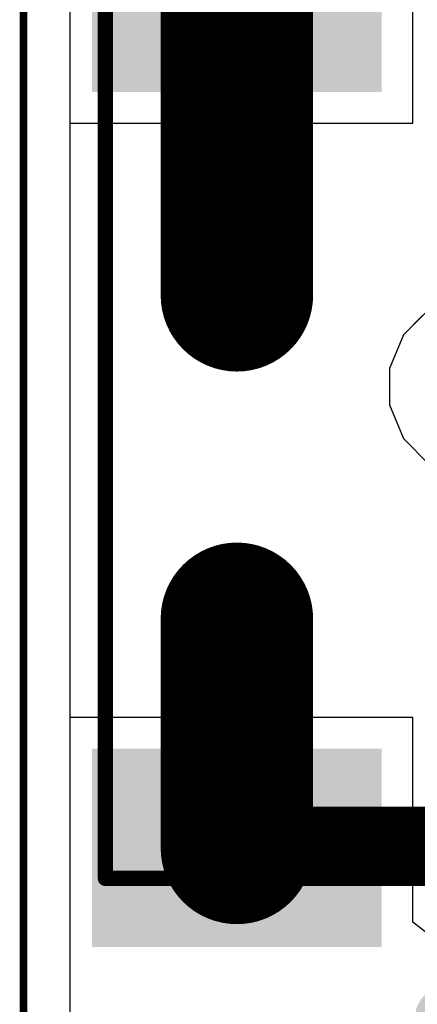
# Model space of a CAD drawing. Header units: inches. Extents: x 0 to 41, y 0 to 25.4.
# Tile 2 of 18: x 0 to 2.6, y 8.9 to 15.3. Entities that reach past the tile are written whole.
import ezdxf

# ---------------------------------------------------------------- set-up
doc = ezdxf.new("R2010")
doc.units = ezdxf.units.IN
for name, color, linetype in [('Board', 56, 'Continuous'), ('BOTTOM', 5, 'Continuous'), ('TOP', 1, 'Continuous'), ('Top Assembly', 56, 'Continuous'), ('Top Solder', 216, 'Continuous')]:
    doc.layers.add(name, color=color, linetype=linetype)

# ---------------------------------------------------------------- blocks, each defined once
blk = doc.blocks.new('SM04B_SRSS_TB_LF__SN__F_________1_3388')
at = {"layer": 'TOP'}
for points in [[(-3.39999701, 2.83750131), (-2.19999687, 2.83750131), (-2.19999687, 1.03750237), (-3.39999701, 1.03750237)], [(2.20000195, 2.83750131), (3.40000209, 2.83750131), (3.40000209, 1.03750237), (2.20000195, 1.03750237)]]:
    blk.add_hatch(color=1, dxfattribs=at).paths.add_polyline_path(points)
at = {"layer": 'Top Solder'}
for points in [[(-3.449996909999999, 2.887501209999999), (-2.14999697, 2.887501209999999), (-2.14999697, 0.9875024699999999), (-3.449996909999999, 0.9875024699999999)], [(2.15000205, 2.887501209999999), (3.45000199, 2.887501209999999), (3.45000199, 0.9875024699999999), (2.15000205, 0.9875024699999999)]]:
    blk.add_hatch(color=216, dxfattribs=at).paths.add_polyline_path(points)
at = {"layer": 'Top Assembly', "const_width": 0.0999998}
for points in [[(-2.99999908, 2.79999948), (-2.99999908, -2.12499702)], [(-2.99999908, 2.79999948), (0.67499484, 2.79999948)], [(0.67499484, 2.79999948), (2.99999654, 2.79999948)]]:
    blk.add_lwpolyline(points, dxfattribs=at)
at = {"layer": 'Top Assembly', "const_width": 0.0499999}
for points in [[(-3.02499776, 2.79999948, 1), (-2.9750004, 2.79999948, 1)], [(-3.02499776, 2.79999948, 1), (-2.9750004, 2.79999948, 1)], [(0.6499961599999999, 2.79999948, 1), (0.69999352, 2.79999948, 1)], [(0.6499961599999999, 2.79999948, 1), (0.69999352, 2.79999948, 1)]]:
    blk.add_lwpolyline(points, format="xyb", close=True, dxfattribs=at)
blk = doc.blocks.new('LEDC1608X80N_AK_3390')
at = {"layer": 'TOP'}
h = blk.add_hatch(color=1, dxfattribs=at)
edge = h.paths.add_edge_path()
edge.add_arc((-0.54499891, -0.2549982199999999), 0.17999964, 270, 360)
edge.add_line((-0.36499927, -0.2549982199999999), (-0.36499927, 0.2550033))
edge.add_arc((-0.54499891, 0.2550033), 0.17999964, 0, 90)
edge.add_line((-0.54499891, 0.4350029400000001), (-0.9050007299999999, 0.4350029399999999))
edge.add_arc((-0.9050007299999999, 0.2550032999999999), 0.17999964, 90, 180)
edge.add_line((-1.08500037, 0.2550032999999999), (-1.08500037, -0.2549982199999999))
edge.add_arc((-0.9050007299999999, -0.25499822), 0.17999964, 180, 270)
edge.add_line((-0.9050007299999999, -0.43499786), (-0.54499891, -0.43499786))
h = blk.add_hatch(color=1, dxfattribs=at)
edge = h.paths.add_edge_path()
edge.add_arc((0.54499891, 0.2549982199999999), 0.17999964, 90, 180)
edge.add_line((0.36499927, 0.2549982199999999), (0.36499927, -0.2550032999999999))
edge.add_arc((0.54499891, -0.2550033), 0.17999964, 180, 270)
edge.add_line((0.54499891, -0.4350029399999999), (0.9050007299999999, -0.4350029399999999))
edge.add_arc((0.9050007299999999, -0.2550033), 0.17999964, 270, 360)
edge.add_line((1.08500037, -0.2550033), (1.08500037, 0.2549982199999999))
edge.add_arc((0.9050007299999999, 0.2549982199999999), 0.17999964, 0, 90)
edge.add_line((0.9050007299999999, 0.43499786), (0.54499891, 0.43499786))
at = {"layer": 'Top Solder'}
h = blk.add_hatch(color=216, dxfattribs=at)
edge = h.paths.add_edge_path()
edge.add_arc((-0.54499891, -0.2549982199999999), 0.22999954, 270, 360)
edge.add_line((-0.31499937, -0.2549982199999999), (-0.31499937, 0.2550033))
edge.add_arc((-0.54499891, 0.2550033), 0.22999954, 0, 90)
edge.add_line((-0.54499891, 0.48500284), (-0.9050007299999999, 0.4850028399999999))
edge.add_arc((-0.9050007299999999, 0.2550032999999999), 0.22999954, 90, 180)
edge.add_line((-1.13500027, 0.2550033), (-1.13500027, -0.2549982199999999))
edge.add_arc((-0.9050007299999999, -0.25499822), 0.22999954, 180, 270)
edge.add_line((-0.9050007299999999, -0.4849977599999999), (-0.54499891, -0.4849977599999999))
h = blk.add_hatch(color=216, dxfattribs=at)
edge = h.paths.add_edge_path()
edge.add_arc((0.54499891, 0.2549982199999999), 0.22999954, 90, 180)
edge.add_line((0.31499937, 0.25499822), (0.31499937, -0.2550032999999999))
edge.add_arc((0.54499891, -0.2550033), 0.22999954, 180, 270)
edge.add_line((0.54499891, -0.4850028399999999), (0.9050007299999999, -0.4850028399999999))
edge.add_arc((0.9050007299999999, -0.2550033), 0.22999954, 270, 360)
edge.add_line((1.13500027, -0.2550033), (1.13500027, 0.2549982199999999))
edge.add_arc((0.9050007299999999, 0.2549982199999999), 0.22999954, 0, 90)
edge.add_line((0.9050007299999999, 0.4849977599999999), (0.54499891, 0.4849977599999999))
at = {"layer": 'Top Assembly'}
for points, const_width in [([(-0.88000078, 0.48000158), (-0.8800033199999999, -0.4799965)], 0.11999976), ([(0.88000078, 0.48000158), (-0.88000078, 0.48000158)], 0.11999976), ([(0.8800033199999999, -0.4799965), (0.88000078, 0.48000158)], 0.11999976), ([(0.127, 0.25400254), (-0.127, 2.54e-06)], 0.127), ([(0.127, 0.25400254), (0.12699746, -0.254)], 0.127), ([(0.12699746, -0.254), (-0.127, 2.54e-06)], 0.127), ([(0.8800033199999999, -0.4799965), (-0.8800033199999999, -0.4799965)], 0.11999976)]:
    blk.add_lwpolyline(points, dxfattribs=dict(at, const_width=const_width))
for points, const_width in [([(-0.9100007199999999, 0.48000158, 1), (-0.8500008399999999, 0.48000158, 1)], 0.05999988), ([(-0.9100007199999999, 0.48000158, 1), (-0.8500008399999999, 0.48000158, 1)], 0.05999988), ([(0.8500008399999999, 0.48000158, 1), (0.9100007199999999, 0.48000158, 1)], 0.05999988), ([(0.8500008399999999, 0.48000158, 1), (0.9100007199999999, 0.48000158, 1)], 0.05999988), ([(0.09525, 0.25400254, 1), (0.15875, 0.25400254, 1)], 0.0635), ([(0.09525, 0.25400254, 1), (0.15875, 0.25400254, 1)], 0.0635), ([(-0.15875, 2.54e-06, 1), (-0.09525, 2.54e-06, 1)], 0.0635), ([(-0.15875, 2.54e-06, 1), (-0.09525, 2.54e-06, 1)], 0.0635), ([(0.09524746, -0.254, 1), (0.15874746, -0.254, 1)], 0.0635), ([(0.09524746, -0.254, 1), (0.15874746, -0.254, 1)], 0.0635), ([(-0.91000326, -0.4799965, 1), (-0.85000338, -0.4799965, 1)], 0.05999988), ([(-0.91000326, -0.4799965, 1), (-0.85000338, -0.4799965, 1)], 0.05999988), ([(0.85000338, -0.4799965, 1), (0.91000326, -0.4799965, 1)], 0.05999988), ([(0.85000338, -0.4799965, 1), (0.91000326, -0.4799965, 1)], 0.05999988)]:
    blk.add_lwpolyline(points, format="xyb", close=True, dxfattribs=dict(at, const_width=const_width))

msp = doc.modelspace()

# ---------------------------------------------------------------- linework, layer by layer
at = {"layer": 'Board', "const_width": 0.0499999}
msp.add_lwpolyline([(1.27e-05, 4.50000116), (1.27e-05, 20.86002178)], dxfattribs=at)
at = {"layer": 'BOTTOM'}
for p, q in [((0.3058795, 4.50000116), (0.30587696, 20.86002178)), ((2.61765542, 13.36618358), (2.49134376, 13.23987192)), ((2.49134376, 13.23987192), (2.40000028, 13.01934658)), ((2.40000028, 13.01934658), (2.40000028, 12.78065262)), ((2.40000028, 12.78065262), (2.49134376, 12.56012728)), ((2.49134376, 12.56012728), (2.66012676, 12.39134428))]:
    msp.add_line(p, q, dxfattribs=at)
at = {"layer": 'TOP'}
for p, q in [((1.29949956, 14.62601342), (1.29949956, 15.48001222)), ((1.49949916, 15.38001242), (1.49949916, 14.62601342)), ((2.55349756, 14.62601342), (2.55349756, 15.38001242)), ((0.3058795, 10.73401206), (0.30587696, 14.62601342)), ((0.30587696, 14.62601342), (1.29949956, 14.62601342)), ((1.49949916, 14.62601342), (2.55349756, 14.62601342)), ((2.66012676, 13.40865492), (2.49134376, 13.23987192)), ((2.49134376, 13.23987192), (2.40000028, 13.01934658)), ((2.40000028, 13.01934658), (2.40000028, 12.78065262)), ((2.40000028, 12.78065262), (2.49134376, 12.56012728)), ((2.49134376, 12.56012728), (2.66012676, 12.39134428)), ((1.29949956, 10.73401206), (0.3058795, 10.73401206)), ((1.29949956, 9.88001326), (1.29949956, 10.73401206)), ((2.55349756, 10.73401206), (1.49949916, 10.73401206)), ((1.49949916, 10.73401206), (1.49949916, 9.98001306)), ((2.55349756, 9.98001306), (2.55349756, 10.73401206)), ((1.49949916, 9.98001306), (2.55349756, 9.98001306)), ((1.39949936, 9.88001326), (1.29949956, 9.88001326)), ((1.39949936, 9.78001346), (1.39949936, 9.88001326)), ((2.55349756, 9.78001346), (1.39949936, 9.78001346)), ((2.55349756, 9.39317908), (2.55349756, 9.78001346)), ((2.7534997, 9.23617406), (2.55349756, 9.39317908))]:
    msp.add_line(p, q, dxfattribs=at)
for points, const_width in [([(1.39949936, 13.49949802), (1.39949936, 15.48001222)], 1.00000054), ([(1.39949936, 9.88001326), (1.39949936, 11.37948194)], 1.00000054), ([(1.39949936, 9.88001326), (1.41948662, 9.900000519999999)], 0.499999), ([(1.41948662, 9.900000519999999), (2.66671552, 9.900000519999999)], 0.499999), ([(2.66671552, 9.900000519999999), (2.89999928, 9.900000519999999)], 0.499999)]:
    msp.add_lwpolyline(points, dxfattribs=dict(at, const_width=const_width))
for points, const_width in [([(1.14949986, 15.48001222, 1), (1.64949886, 15.48001222, 1)], 0.499999), ([(1.14949986, 13.49949802, 1), (1.64949886, 13.49949802, 1)], 0.499999), ([(1.14949986, 11.37948194, 1), (1.64949886, 11.37948194, 1)], 0.499999), ([(1.14949986, 9.88001326, 1), (1.64949886, 9.88001326, 1)], 0.499999), ([(1.27450088, 9.88001326, 1), (1.52449784, 9.88001326, 1)], 0.2499995), ([(1.29448814, 9.900000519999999, 1), (1.5444851, 9.900000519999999, 1)], 0.2499995), ([(1.29448814, 9.900000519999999, 1), (1.5444851, 9.900000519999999, 1)], 0.2499995), ([(2.54171704, 9.900000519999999, 1), (2.791714, 9.900000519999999, 1)], 0.2499995), ([(2.54171704, 9.900000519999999, 1), (2.791714, 9.900000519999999, 1)], 0.2499995)]:
    msp.add_lwpolyline(points, format="xyb", close=True, dxfattribs=dict(at, const_width=const_width))

# ---------------------------------------------------------------- block references
for name, p, rotation in [('SM04B_SRSS_TB_LF__SN__F_________1_3388', (3.3370012, 12.6800102), 90), ('LEDC1608X80N_AK_3390', (3.70000022, 8.50002364), 180)]:
    msp.add_blockref(name, p, dxfattribs=dict(rotation=rotation))

doc.saveas('drawing.dxf')
